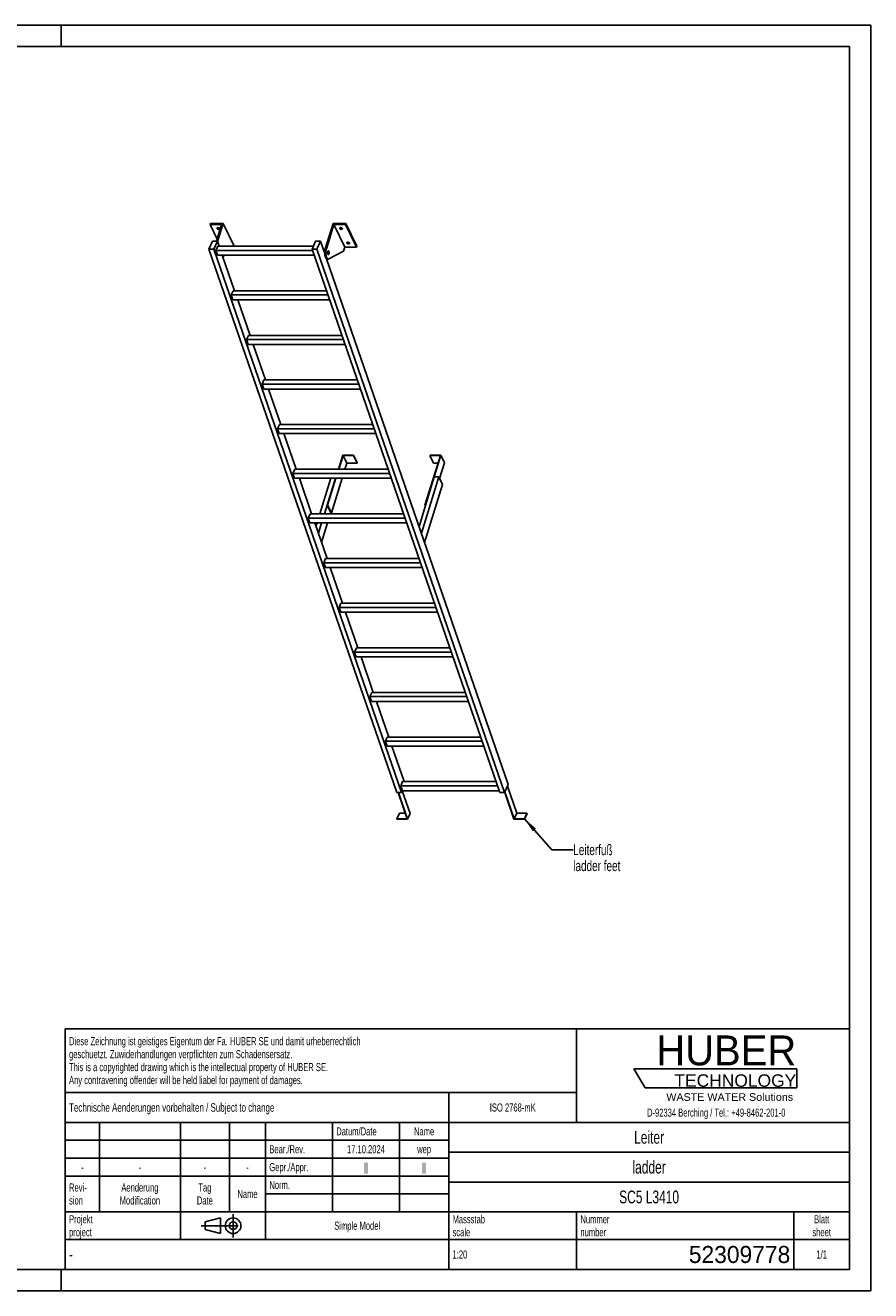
# Model space of a CAD drawing. Header units: millimetres. Extents: x 0 to 8400, y 0 to 5940.
# Tile 2 of 2: x 4432 to 8400, y 0 to 5940. Entities that reach past the tile are written whole.
import ezdxf

# ---------------------------------------------------------------- set-up
doc = ezdxf.new("R2010")
doc.units = ezdxf.units.MM
doc.header["$LTSCALE"] = 462
doc.linetypes.add('CENTER', pattern=[0.6, 0.375, -0.075, 0.075, -0.075])
doc.layers.get('0').update_dxf_attribs({"linetype": 'CONTINUOUS'})
for name, color, linetype in [('005_AXIS', 7, 'CONTINUOUS'), ('053_NOTES', 7, 'CONTINUOUS'), ('HUBER_Logo_BL1', 7, 'CONTINUOUS')]:
    doc.layers.add(name, color=color, linetype=linetype)
doc.styles.get("Standard").update_dxf_attribs({"font": 'txt', "width": 0.7})
doc.styles.add('TEXTSTYLE_2', font='txt')
doc.styles.add('TEXTSTYLE_3', font='arial.ttf')
doc.styles.add('TEXTSTYLE_5', font='txt', dxfattribs={"width": 0.8})
doc.styles.add('TEXTSTYLE_6', font='txt')
doc.dimstyles.get("Standard").update_dxf_attribs({"dimtxt": 50, "dimasz": 70, "dimexe": 2, "dimexo": 1, "dimtad": 1, "dimtxsty": 'Standard', "dimblk": '_FILLED', "dimblk1": '_FILLED', "dimblk2": '_FILLED', "dimcen": 0.09, "dimazin": 2, "dimtol": 1, "dimtp": 0.01, "dimtm": 0.01, "dimtfac": 1, "dimtofl": 0, "dimtmove": 0, "dimatfit": 3, "dimldrblk": '_FILLED', "dimfxl": 1, "dimtolj": 1, "dimarcsym": 0})

# ---------------------------------------------------------------- blocks, each defined once
blk = doc.blocks.new('HUBER_LOGO_BL1', base_point=(7675, 1007.5))
at = {"layer": 'HUBER_Logo_BL1', "color": 5, "linetype": 'Continuous'}
for p, q in [((8052.9, 1042), (7287.9, 1042)), ((7287.9, 1042), (7341.9, 952)), ((8052.9, 1042), (8052.9, 952)), ((7341.9, 952), (8052.9, 952))]:
    blk.add_line(p, q, dxfattribs=at)
at = {"layer": 'HUBER_Logo_BL1', "color": 2, "linetype": 'Continuous', "attachment_point": 3, "line_spacing_factor": 0.78}
for s, insert, char_height, width, style in [('HUBER\\P\\fArial;\\H58.5;TECHNOLOGY ', (8050.7, 1198.2), 140.4, 775.343, 'TEXTSTYLE_2'), ('WASTE WATER Solutions', (8036, 927.2), 36, 594.067, 'TEXTSTYLE_3')]:
    blk.add_mtext(s, dxfattribs=dict(at, insert=insert, char_height=char_height, width=width, style=style))
at = {"layer": 'HUBER_Logo_BL1', "color": 2, "linetype": 'Continuous', "insert": (7675, 854.8), "char_height": 38, "width": 1621.786, "attachment_point": 2, "line_spacing_factor": 0.96}
blk.add_mtext('D-92334 Berching / Tel.: +49-8462-201-0', dxfattribs=at)
blk = doc.blocks.new('PROJEKTIONSMETHODE_1_BL2', base_point=(5360, 305))
at = {"color": 2, "linetype": 'CENTER'}
for p, q in [((5407.7, 360), (5407.7, 250)), ((5257.3, 305), (5462.7, 305))]:
    blk.add_line(p, q, dxfattribs=at)
at = {"color": 2, "linetype": 'Continuous'}
for p, q in [((5275.7, 323.3), (5349, 341.7)), ((5275.7, 286.7), (5275.7, 323.3)), ((5349, 268.3), (5349, 341.7)), ((5275.7, 286.7), (5349, 268.3))]:
    blk.add_line(p, q, dxfattribs=at)
for radius in [36.7, 18.3]:
    blk.add_circle((5407.7, 305), radius, dxfattribs=at)
blk = doc.blocks.new('*T11')
at = {"color": 3, "linetype": 'Continuous'}
for p, q in [((0, 0), (3680, 0)), ((0, 0), (0, -1130)), ((2400, 0), (2400, -440)), ((3680, 0), (3680, -1130)), ((0, -300), (2400, -300)), ((1800, -300), (1800, -1130)), ((0, -440), (3680, -440)), ((160, -440), (160, -860)), ((540, -440), (540, -990)), ((770, -440), (770, -860)), ((940, -440), (940, -990)), ((1254, -440), (1254, -860)), ((1568, -440), (1568, -860)), ((0, -524), (1800, -524)), ((1800, -580), (3680, -580)), ((0, -608), (1800, -608)), ((0, -692), (1800, -692)), ((1800, -720), (3680, -720)), ((940, -776), (1800, -776)), ((0, -860), (3680, -860)), ((2400, -860), (2400, -1130)), ((3420, -860), (3420, -1130)), ((0, -990), (3680, -990)), ((0, -1130), (3680, -1130))]:
    blk.add_line(p, q, dxfattribs=at)
at = {"color": 2, "linetype": 'Continuous', "line_spacing_factor": 0.96}
for s, insert, char_height, width, attachment_point in [('Diese Zeichnung ist geistiges Eigentum der Fa. HUBER SE und damit urheberrechtlich \\Pgeschuetzt. Zuwiderhandlungen verpflichten zum Schadensersatz.\\PThis is a copyrighted drawing which is the intellectual property of HUBER SE.\\PAny contravening offender will be held liabel for payment of damages.', (17.5, -39.8), 38, 4429.714, 1), ('Technische Aenderungen vorbehalten / Subject to change', (17.5, -350), 40, 3049.524, 1), ('ISO 2768-mK', (2100, -351), 38, 665.905, 2), ('Datum/Date', (1271.5, -463), 38, 584.476, 1), ('Name', (1684, -463), 38, 253.333, 2), ('Leiter', (2740, -480), 60, 480, 2), ('Bear./Rev.', (957.5, -547), 38, 544.667, 1), ('17.10.2024', (1411, -547), 38, 546.476, 2), ('wep', (1684, -547), 38, 199.048, 2), ('-', (80, -631), 38, 68.762, 2), ('-', (350, -631), 38, 68.762, 2), ('-', (655, -631), 38, 68.762, 2), ('-', (855, -631), 38, 68.762, 2), ('Gepr./Appr.', (957.5, -631), 38, 598.952, 1), ('||', (1411, -631), 38, 101.333, 2), ('||', (1684, -631), 38, 101.333, 2), ('ladder', (2740, -620), 60, 502.857, 2), ('Revi-\\Psion', (17.5, -726.6), 38, 276.857, 1), ('Aenderung\\PModification', (350, -726.6), 38, 606.19, 2), ('Tag\\PDate', (655, -726.6), 38, 235.238, 2), ('Name', (855, -757), 38, 253.333, 2), ('Norm. ', (957.5, -715), 38, 351.048, 1), ('SC5 L3410', (2740, -760), 60, 817.143, 2), ('Projekt\\Pproject', (17.5, -875.6), 38, 367.333, 1), ('Massstab\\Pscale', (1817.5, -875.6), 38, 448.762, 1), ('Nummer\\Pnumber', (2417.5, -875.6), 38, 372.762, 1), ('Blatt\\Psheet', (3550, -875.6), 38, 275.048, 2), ('Simple Model', (1370, -906), 38, 656.857, 2), ('1:20', (1817.5, -1041), 38, 204.476, 1), ('1/1', (3550, -1041), 38, 159.238, 2)]:
    blk.add_mtext(s, dxfattribs=dict(at, insert=insert, char_height=char_height, width=width, attachment_point=attachment_point))
for s, insert, char_height, width, attachment_point, style in [('-', (17.5, -1035), 50, 36.667, 1, 'TEXTSTYLE_5'), ('52309778', (3402.5, -1020), 80, 1173.333, 3, 'TEXTSTYLE_6')]:
    blk.add_mtext(s, dxfattribs=dict(at, insert=insert, char_height=char_height, width=width, attachment_point=attachment_point, style=style))
blk = doc.blocks.new('_FILLED')
at = {"color": 0, "linetype": 'ByBlock'}
blk.add_solid([(0, 0), (-1, 0.143), (-1, -0.143)], dxfattribs=at)

msp = doc.modelspace()

# ---------------------------------------------------------------- linework, layer by layer
at = {"color": 7, "linetype": 'Continuous'}
for p, q in [((0, 5940), (8400, 5940)), ((8400, 0), (8400, 5940)), ((5353.711, 5004.825), (5299.369, 5004.825)), ((5353.711, 5004.825), (5329.786, 4927.403)), ((5334.658, 4925.285), (5360.69, 5009.525)), ((5839.932, 4891.243), (5876.484, 5009.525)), ((5880.558, 5004.825), (5845.459, 4891.243)), ((5932.415, 4899.151), (5880.558, 5004.825)), ((5934.901, 5004.825), (5880.558, 5004.825)), ((5294.293, 4889.584), (5310.9, 4927.403)), ((6175.345, 2338.258), (5294.293, 4889.584)), ((5317.319, 4889.584), (5294.293, 4889.584)), ((5310.9, 4927.403), (5333.927, 4927.403)), ((5333.927, 4927.403), (5317.319, 4889.584)), ((6198.372, 2338.258), (5317.319, 4889.584)), ((5326.42, 4883.577), (5335.161, 4903.482)), ((5779.924, 4883.577), (5326.42, 4883.577)), ((5334.171, 4861.132), (5326.42, 4883.577)), ((5342.187, 4903.482), (5333.927, 4927.403)), ((5783.953, 4903.482), (5335.161, 4903.482)), ((5412.547, 4903.851), (5412.433, 4903.482)), ((5777.85, 4889.584), (5794.457, 4927.403)), ((6658.902, 2338.258), (5777.85, 4889.584)), ((5800.876, 4889.584), (5777.85, 4889.584)), ((5794.457, 4927.403), (5817.484, 4927.403)), ((5817.484, 4927.403), (5800.876, 4889.584)), ((6681.929, 2338.258), (5800.876, 4889.584)), ((5837.467, 4869.537), (5817.484, 4927.403)), ((5926.214, 4879.085), (5856.92, 4843.187)), ((5932.415, 4899.151), (5926.214, 4879.085)), ((5932.415, 4899.151), (5986.758, 4899.151)), ((5334.171, 4861.132), (5787.675, 4861.132)), ((5414.532, 4693.989), (5356.812, 4861.132)), ((5370.239, 4861.132), (5358.85, 4855.232)), ((6698.536, 2376.076), (5846.515, 4843.333)), ((5849.084, 4842.594), (5854.61, 4842.594)), ((5398.765, 4674.084), (5407.505, 4693.989)), ((5845.395, 4693.989), (5407.505, 4693.989)), ((5406.516, 4651.639), (5398.765, 4674.084)), ((5852.269, 4674.084), (5398.765, 4674.084)), ((5406.516, 4651.639), (5860.02, 4651.639)), ((5486.876, 4484.496), (5429.157, 4651.639)), ((5471.109, 4464.591), (5479.85, 4484.496)), ((5924.613, 4464.591), (5471.109, 4464.591)), ((5478.86, 4442.146), (5471.109, 4464.591)), ((5917.739, 4484.496), (5479.85, 4484.496)), ((5478.86, 4442.146), (5932.364, 4442.146)), ((5559.221, 4275.003), (5501.501, 4442.146)), ((5552.194, 4275.003), (5543.454, 4255.098)), ((5551.205, 4232.652), (5543.454, 4255.098)), ((5996.958, 4255.098), (5543.454, 4255.098)), ((5551.205, 4232.652), (6004.709, 4232.652)), ((5990.084, 4275.003), (5552.194, 4275.003)), ((5631.565, 4065.51), (5573.846, 4232.652)), ((5624.539, 4065.51), (5615.798, 4045.605)), ((5623.549, 4023.159), (5615.798, 4045.605)), ((6069.302, 4045.605), (5615.798, 4045.605)), ((6062.428, 4065.51), (5624.539, 4065.51)), ((5623.549, 4023.159), (6077.053, 4023.159)), ((5703.91, 3856.016), (5646.19, 4023.159)), ((5922.02, 3921.962), (5901.642, 3856.016)), ((5972.679, 3921.962), (5922.02, 3921.962)), ((5972.195, 3920.395), (5972.679, 3921.962)), ((5972.679, 3921.962), (5990.066, 3886.53)), ((6309.931, 3686.964), (6382.551, 3921.962)), ((6331.893, 3921.962), (6331.408, 3920.395)), ((6382.551, 3921.962), (6331.893, 3921.962)), ((6382.551, 3921.962), (6399.938, 3886.53)), ((5903.484, 3856.016), (5923.378, 3920.395)), ((5923.378, 3920.395), (5940.766, 3884.963)), ((5923.378, 3920.395), (5972.195, 3920.395)), ((5931.82, 3856.016), (5940.766, 3884.963)), ((5940.766, 3884.963), (5989.582, 3884.963)), ((5972.195, 3920.395), (5989.582, 3884.963)), ((5989.582, 3884.963), (5990.066, 3886.53)), ((6380.225, 3920.395), (6308.089, 3686.964)), ((6331.408, 3920.395), (6348.796, 3884.963)), ((6331.408, 3920.395), (6380.225, 3920.395)), ((6348.796, 3884.963), (6369.275, 3884.963)), ((6377.011, 3812.338), (6399.938, 3886.53)), ((5696.883, 3856.016), (5688.143, 3836.112)), ((6141.647, 3836.112), (5688.143, 3836.112)), ((5695.894, 3813.666), (5688.143, 3836.112)), ((5695.894, 3813.666), (6149.398, 3813.666)), ((6134.773, 3856.016), (5696.883, 3856.016)), ((5776.254, 3646.523), (5718.535, 3813.666)), ((5888.554, 3813.666), (5849.4, 3686.964)), ((5851.243, 3686.964), (5890.397, 3813.666)), ((5868.63, 3651.532), (5918.733, 3813.666)), ((6352.003, 3820.129), (6280.152, 3587.62)), ((6373.188, 3820.129), (6291.332, 3555.245)), ((6373.188, 3820.129), (6352.003, 3820.129)), ((6390.575, 3784.698), (6373.188, 3820.129)), ((6306.287, 3511.941), (6390.575, 3784.698)), ((5849.4, 3686.964), (5866.788, 3651.532)), ((5849.4, 3686.964), (5851.243, 3686.964)), ((5851.243, 3686.964), (5868.63, 3651.532)), ((6308.089, 3686.964), (6309.784, 3683.509)), ((6308.089, 3686.964), (6309.931, 3686.964)), ((6309.931, 3686.964), (6310.496, 3685.812)), ((5769.228, 3646.523), (5760.487, 3626.619)), ((6213.991, 3626.619), (5760.487, 3626.619)), ((5768.238, 3604.173), (5760.487, 3626.619)), ((6207.117, 3646.523), (5769.228, 3646.523)), ((5866.788, 3651.532), (5868.63, 3651.532)), ((5768.238, 3604.173), (6221.742, 3604.173)), ((5848.599, 3437.03), (5790.879, 3604.173)), ((5841.572, 3437.03), (5832.832, 3417.126)), ((5840.583, 3394.68), (5832.832, 3417.126)), ((6286.336, 3417.126), (5832.832, 3417.126)), ((5840.583, 3394.68), (6294.087, 3394.68)), ((6279.462, 3437.03), (5841.572, 3437.03)), ((5920.943, 3227.537), (5863.224, 3394.68)), ((5913.917, 3227.537), (5905.176, 3207.633)), ((5912.927, 3185.187), (5905.176, 3207.633)), ((6358.68, 3207.633), (5905.176, 3207.633)), ((6351.806, 3227.537), (5913.917, 3227.537)), ((5912.927, 3185.187), (6366.431, 3185.187)), ((5993.288, 3018.044), (5935.568, 3185.187)), ((5986.261, 3018.044), (5977.521, 2998.14)), ((6431.025, 2998.14), (5977.521, 2998.14)), ((5985.272, 2975.694), (5977.521, 2998.14)), ((5985.272, 2975.694), (6438.776, 2975.694)), ((6424.151, 3018.044), (5986.261, 3018.044)), ((6065.632, 2808.551), (6007.913, 2975.694)), ((6058.606, 2808.551), (6049.865, 2788.646)), ((6496.495, 2808.551), (6058.606, 2808.551)), ((6503.369, 2788.646), (6049.865, 2788.646)), ((6057.616, 2766.201), (6049.865, 2788.646)), ((6057.616, 2766.201), (6511.12, 2766.201)), ((6137.977, 2599.058), (6080.257, 2766.201)), ((6130.95, 2599.058), (6122.21, 2579.153)), ((6129.961, 2556.708), (6122.21, 2579.153)), ((6575.714, 2579.153), (6122.21, 2579.153)), ((6129.961, 2556.708), (6583.465, 2556.708)), ((6568.84, 2599.058), (6130.95, 2599.058)), ((6210.321, 2389.565), (6152.602, 2556.708)), ((6203.295, 2389.565), (6194.554, 2369.66)), ((6641.184, 2389.565), (6203.295, 2389.565)), ((6698.536, 2376.076), (6681.929, 2338.258)), ((6198.372, 2338.258), (6175.345, 2338.258)), ((6181.612, 2338.258), (6224.104, 2215.209)), ((6226.463, 2213.712), (6183.454, 2338.258)), ((6202.305, 2347.215), (6194.554, 2369.66)), ((6648.058, 2369.66), (6194.554, 2369.66)), ((6202.305, 2347.215), (6198.372, 2338.258)), ((6238.117, 2240.252), (6201.675, 2345.78)), ((6202.305, 2347.215), (6655.809, 2347.215)), ((6681.929, 2338.258), (6658.902, 2338.258)), ((6682.343, 2339.201), (6725.678, 2213.712)), ((6727.004, 2215.209), (6683.374, 2341.549)), ((6738.658, 2241.748), (6695.029, 2368.088)), ((6187.863, 2241.748), (6176.209, 2215.209)), ((6176.209, 2215.209), (6176.726, 2213.712)), ((6224.104, 2215.209), (6176.209, 2215.209)), ((6176.726, 2213.712), (6226.463, 2213.712)), ((6214.939, 2241.748), (6187.863, 2241.748)), ((6238.117, 2240.252), (6226.463, 2213.712)), ((6725.678, 2213.712), (6775.415, 2213.712)), ((6738.658, 2241.748), (6727.004, 2215.209)), ((6774.899, 2215.209), (6727.004, 2215.209)), ((6786.553, 2241.748), (6738.658, 2241.748)), ((6786.553, 2241.748), (6774.899, 2215.209)), ((6775.415, 2213.712), (6774.899, 2215.209)), ((6787.07, 2240.252), (6775.415, 2213.712)), ((6787.07, 2240.252), (6786.553, 2241.748)), ((0, 0), (8400, 0))]:
    msp.add_line(p, q, dxfattribs=at)
at = {"color": 3, "linetype": 'Continuous'}
for p, q in [((8400, 5940), (0, 5940)), ((4600, 5940), (4600, 5840)), ((8400, 5940), (8400, 0)), ((4600, 0), (4600, 100)), ((8400, 0), (0, 0))]:
    msp.add_line(p, q, dxfattribs=at)
at = {"color": 5, "linetype": 'Continuous'}
for p, q in [((8300, 5840), (100, 5840)), ((8300, 100), (8300, 5840)), ((100, 100), (8300, 100))]:
    msp.add_line(p, q, dxfattribs=at)
at = {"color": 9, "linetype": 'Continuous'}
msp.add_line((5839.932, 4891.243), (5845.459, 4891.243), dxfattribs=at)
at = {"color": 7, "linetype": 'Continuous'}
for points, knots in [([(5839.932, 4891.243), (5839.203, 4888.882), (5838.088, 4883.792), (5837.321, 4875.833), (5837.413, 4867.626), (5838.356, 4859.797), (5839.844, 4853.825), (5841.456, 4849.742), (5842.76, 4847.254), (5844.188, 4845.247), (5845.726, 4843.756), (5847.363, 4842.816), (5848.531, 4842.594), (5849.084, 4842.594)], [0, 0, 0, 0, 0.13939916, 0.29280569, 0.45031518, 0.6015399, 0.73684017, 0.79611184, 0.84888331, 0.89492094, 0.93453064, 0.96882596, 1, 1, 1, 1]), ([(5845.459, 4891.243), (5844.729, 4888.882), (5843.614, 4883.792), (5842.848, 4875.833), (5842.939, 4867.626), (5843.883, 4859.797), (5845.37, 4853.825), (5846.983, 4849.742), (5848.286, 4847.254), (5849.715, 4845.247), (5851.252, 4843.756), (5852.889, 4842.816), (5854.057, 4842.594), (5854.61, 4842.594)], [0, 0, 0, 0, 0.13939916, 0.29280569, 0.45031518, 0.6015399, 0.73684017, 0.79611184, 0.84888331, 0.89492094, 0.93453064, 0.96882596, 1, 1, 1, 1]), ([(5854.61, 4842.594), (5854.804, 4842.594), (5855.604, 4842.645), (5856.383, 4842.908), (5856.92, 4843.187)], [0, 0, 0, 0, 0.24280265, 1, 1, 1, 1])]:
    msp.add_open_spline(points, degree=3, knots=knots, dxfattribs=at)
at = {"layer": '005_AXIS', "color": 7, "linetype": 'Continuous'}
for p, q in [((5300.821, 5009.525), (5299.369, 5004.825)), ((5299.369, 5004.825), (5332.713, 4936.876)), ((5360.69, 5009.525), (5300.821, 5009.525)), ((5412.547, 4903.851), (5360.69, 5009.525)), ((5936.353, 5009.525), (5876.484, 5009.525)), ((5936.353, 5009.525), (5934.901, 5004.825)), ((5986.758, 4899.151), (5934.901, 5004.825)), ((5988.21, 4903.851), (5936.353, 5009.525)), ((5837.775, 4880.094), (5833.821, 4880.094)), ((5854.61, 4880.094), (5852.503, 4880.094)), ((5988.21, 4903.851), (5986.758, 4899.151)), ((5854.61, 4865.094), (5852.506, 4865.094)), ((5866.449, 3813.666), (5814.798, 3646.523)), ((5887.633, 3813.666), (5835.982, 3646.523)), ((5864.319, 3646.523), (5866.223, 3652.684)), ((5801.711, 3604.173), (5796.595, 3587.62)), ((5822.895, 3604.173), (5807.775, 3555.245)), ((5822.73, 3511.941), (5851.232, 3604.173))]:
    msp.add_line(p, q, dxfattribs=at)
for points, knots in [([(5332.244, 4988.096), (5332.368, 4988.497), (5332.925, 4989.289), (5334.302, 4989.988), (5336.058, 4990.28), (5338.047, 4990.153), (5340.076, 4989.626), (5341.942, 4988.75), (5343.458, 4987.615), (5344.202, 4986.665), (5344.441, 4986.177)], [0, 0, 0, 0, 0.08792798, 0.19150839, 0.31584218, 0.45699793, 0.60613597, 0.75253436, 0.88609218, 1, 1, 1, 1]), ([(5343.837, 4987.085), (5343.071, 4986.868), (5341.346, 4986.741), (5338.777, 4987.222), (5336.385, 4988.274), (5335.033, 4989.352), (5334.523, 4989.963)], [0, 0, 0, 0, 0.23499217, 0.50000086, 0.76500904, 1, 1, 1, 1]), ([(5907.907, 4988.096), (5908.031, 4988.497), (5908.588, 4989.289), (5909.965, 4989.988), (5911.721, 4990.28), (5913.71, 4990.153), (5915.739, 4989.626), (5917.605, 4988.75), (5919.121, 4987.615), (5919.865, 4986.665), (5920.105, 4986.177)], [0, 0, 0, 0, 0.08792798, 0.19150839, 0.31584218, 0.45699793, 0.60613597, 0.75253436, 0.88609218, 1, 1, 1, 1]), ([(5919.5, 4987.085), (5918.734, 4986.868), (5917.01, 4986.741), (5914.441, 4987.222), (5912.048, 4988.274), (5910.696, 4989.352), (5910.186, 4989.963)], [0, 0, 0, 0, 0.23499217, 0.50000086, 0.76500904, 1, 1, 1, 1]), ([(5332.468, 4986.177), (5332.316, 4986.486), (5332.103, 4987.122), (5332.152, 4987.799), (5332.244, 4988.096)], [0, 0, 0, 0, 0.52599001, 1, 1, 1, 1]), ([(5344.665, 4984.258), (5344.541, 4983.857), (5343.984, 4983.064), (5342.607, 4982.365), (5340.851, 4982.073), (5338.862, 4982.2), (5336.833, 4982.727), (5334.967, 4983.604), (5333.451, 4984.739), (5332.707, 4985.689), (5332.468, 4986.177)], [0, 0, 0, 0, 0.08792798, 0.19150839, 0.31584218, 0.45699793, 0.60613597, 0.75253436, 0.88609218, 1, 1, 1, 1]), ([(5344.441, 4986.177), (5344.593, 4985.867), (5344.806, 4985.231), (5344.757, 4984.555), (5344.665, 4984.258)], [0, 0, 0, 0, 0.52599001, 1, 1, 1, 1]), ([(5908.131, 4986.177), (5907.979, 4986.486), (5907.766, 4987.122), (5907.816, 4987.799), (5907.907, 4988.096)], [0, 0, 0, 0, 0.52599001, 1, 1, 1, 1]), ([(5920.328, 4984.258), (5920.204, 4983.857), (5919.647, 4983.064), (5918.271, 4982.365), (5916.514, 4982.073), (5914.525, 4982.2), (5912.496, 4982.727), (5910.63, 4983.604), (5909.114, 4984.739), (5908.37, 4985.689), (5908.131, 4986.177)], [0, 0, 0, 0, 0.08792798, 0.19150839, 0.31584218, 0.45699793, 0.60613597, 0.75253436, 0.88609218, 1, 1, 1, 1]), ([(5920.105, 4986.177), (5920.257, 4985.867), (5920.469, 4985.231), (5920.42, 4984.555), (5920.328, 4984.258)], [0, 0, 0, 0, 0.52599001, 1, 1, 1, 1]), ([(5854.61, 4881.844), (5854.422, 4881.844), (5854.02, 4881.759), (5853.467, 4881.405), (5852.953, 4880.849), (5852.283, 4879.786), (5851.629, 4878.028), (5851.141, 4875.567), (5850.954, 4872.834), (5851.087, 4870.079), (5851.525, 4867.555), (5852.045, 4866.013), (5852.371, 4865.349)], [0, 0, 0, 0, 0.03139335, 0.06653602, 0.10789214, 0.15653911, 0.27536242, 0.41788486, 0.57383792, 0.73088447, 0.87653107, 1, 1, 1, 1]), ([(5854.61, 4880.094), (5854.457, 4880.094), (5854.131, 4880.025), (5853.683, 4879.738), (5853.267, 4879.288), (5852.723, 4878.425), (5852.193, 4877), (5851.797, 4875.004), (5851.646, 4872.788), (5851.753, 4870.555), (5852.109, 4868.509), (5852.53, 4867.258), (5852.794, 4866.719)], [0, 0, 0, 0, 0.03139336, 0.06653604, 0.10789215, 0.1565391, 0.27536241, 0.41788485, 0.57383792, 0.73088447, 0.87653103, 1, 1, 1, 1]), ([(5856.849, 4879.84), (5856.703, 4880.138), (5856.4, 4880.671), (5855.853, 4881.322), (5855.257, 4881.741), (5854.815, 4881.844), (5854.61, 4881.844)], [0, 0, 0, 0, 0.31594759, 0.58208421, 0.80455749, 1, 1, 1, 1]), ([(5856.425, 4878.469), (5856.307, 4878.71), (5856.061, 4879.143), (5855.618, 4879.671), (5855.134, 4880.011), (5854.776, 4880.094), (5854.61, 4880.094)], [0, 0, 0, 0, 0.31594789, 0.58208425, 0.80455749, 1, 1, 1, 1]), ([(5854.61, 4863.344), (5854.798, 4863.344), (5855.2, 4863.43), (5855.753, 4863.784), (5856.266, 4864.339), (5856.937, 4865.403), (5857.591, 4867.161), (5858.079, 4869.622), (5858.265, 4872.355), (5858.133, 4875.109), (5857.695, 4877.633), (5857.175, 4879.175), (5856.849, 4879.84)], [0, 0, 0, 0, 0.03139335, 0.06653602, 0.10789214, 0.15653911, 0.27536242, 0.41788486, 0.57383792, 0.73088447, 0.87653107, 1, 1, 1, 1]), ([(5854.61, 4865.094), (5854.763, 4865.094), (5855.088, 4865.163), (5855.537, 4865.451), (5855.953, 4865.901), (5856.497, 4866.763), (5857.027, 4868.189), (5857.422, 4870.184), (5857.574, 4872.4), (5857.466, 4874.634), (5857.111, 4876.68), (5856.69, 4877.93), (5856.425, 4878.469)], [0, 0, 0, 0, 0.03139336, 0.06653604, 0.10789215, 0.1565391, 0.27536241, 0.41788485, 0.57383792, 0.73088447, 0.87653103, 1, 1, 1, 1]), ([(5941.685, 4917.8), (5941.533, 4918.109), (5941.32, 4918.745), (5941.37, 4919.422), (5941.462, 4919.719)], [0, 0, 0, 0, 0.52599001, 1, 1, 1, 1]), ([(5941.462, 4919.719), (5941.586, 4920.12), (5942.143, 4920.912), (5943.519, 4921.611), (5945.276, 4921.903), (5947.265, 4921.776), (5949.294, 4921.249), (5951.16, 4920.373), (5952.675, 4919.238), (5953.42, 4918.288), (5953.659, 4917.8)], [0, 0, 0, 0, 0.08792798, 0.19150839, 0.31584218, 0.45699793, 0.60613597, 0.75253436, 0.88609218, 1, 1, 1, 1]), ([(5953.882, 4915.88), (5953.759, 4915.479), (5953.202, 4914.687), (5951.825, 4913.988), (5950.069, 4913.696), (5948.079, 4913.823), (5946.051, 4914.35), (5944.184, 4915.227), (5942.669, 4916.362), (5941.925, 4917.311), (5941.685, 4917.8)], [0, 0, 0, 0, 0.08792798, 0.19150839, 0.31584218, 0.45699793, 0.60613597, 0.75253436, 0.88609218, 1, 1, 1, 1]), ([(5953.055, 4918.708), (5952.288, 4918.491), (5950.564, 4918.364), (5947.995, 4918.845), (5945.603, 4919.897), (5944.251, 4920.975), (5943.741, 4921.586)], [0, 0, 0, 0, 0.23499217, 0.50000086, 0.76500904, 1, 1, 1, 1]), ([(5953.659, 4917.8), (5953.811, 4917.49), (5954.024, 4916.854), (5953.974, 4916.178), (5953.882, 4915.88)], [0, 0, 0, 0, 0.52599001, 1, 1, 1, 1]), ([(5852.371, 4865.349), (5852.517, 4865.051), (5852.82, 4864.518), (5853.367, 4863.867), (5853.963, 4863.447), (5854.405, 4863.344), (5854.61, 4863.344)], [0, 0, 0, 0, 0.31594759, 0.58208421, 0.80455749, 1, 1, 1, 1]), ([(5852.794, 4866.719), (5852.913, 4866.478), (5853.159, 4866.046), (5853.602, 4865.518), (5854.086, 4865.178), (5854.444, 4865.094), (5854.61, 4865.094)], [0, 0, 0, 0, 0.31594789, 0.58208425, 0.80455749, 1, 1, 1, 1])]:
    msp.add_open_spline(points, degree=3, knots=knots, dxfattribs=at)

# ---------------------------------------------------------------- block references
msp.add_blockref('*T11', (4620, 1230))
at = {"color": 2, "linetype": 'Continuous'}
msp.add_blockref('PROJEKTIONSMETHODE_1_BL2', (5360, 305), dxfattribs=at)
at = {"layer": 'HUBER_Logo_BL1'}
msp.add_blockref('HUBER_LOGO_BL1', (7674.994, 1007.484), dxfattribs=at)

# ---------------------------------------------------------------- texts
at = {"layer": '053_NOTES', "color": 2, "linetype": 'Continuous', "insert": (7003.996, 2094.653), "char_height": 50, "width": 566.07143, "attachment_point": 1, "line_spacing_factor": 0.9}
msp.add_mtext('Leiterfuß\\Pladder feet', dxfattribs=at)

# ---------------------------------------------------------------- leaders
at = {"layer": '053_NOTES', "color": 2, "linetype": 'Continuous', "annotation_type": 0, "has_hookline": 1, "hookline_direction": 1, "text_width": 356.502}
msp.add_leader([(6774.899, 2215.209), (6903.996, 2069.653), (7003.996, 2069.653)], dimstyle='Standard', override={"dimtad": 0}, dxfattribs=at)

doc.saveas('drawing.dxf')
